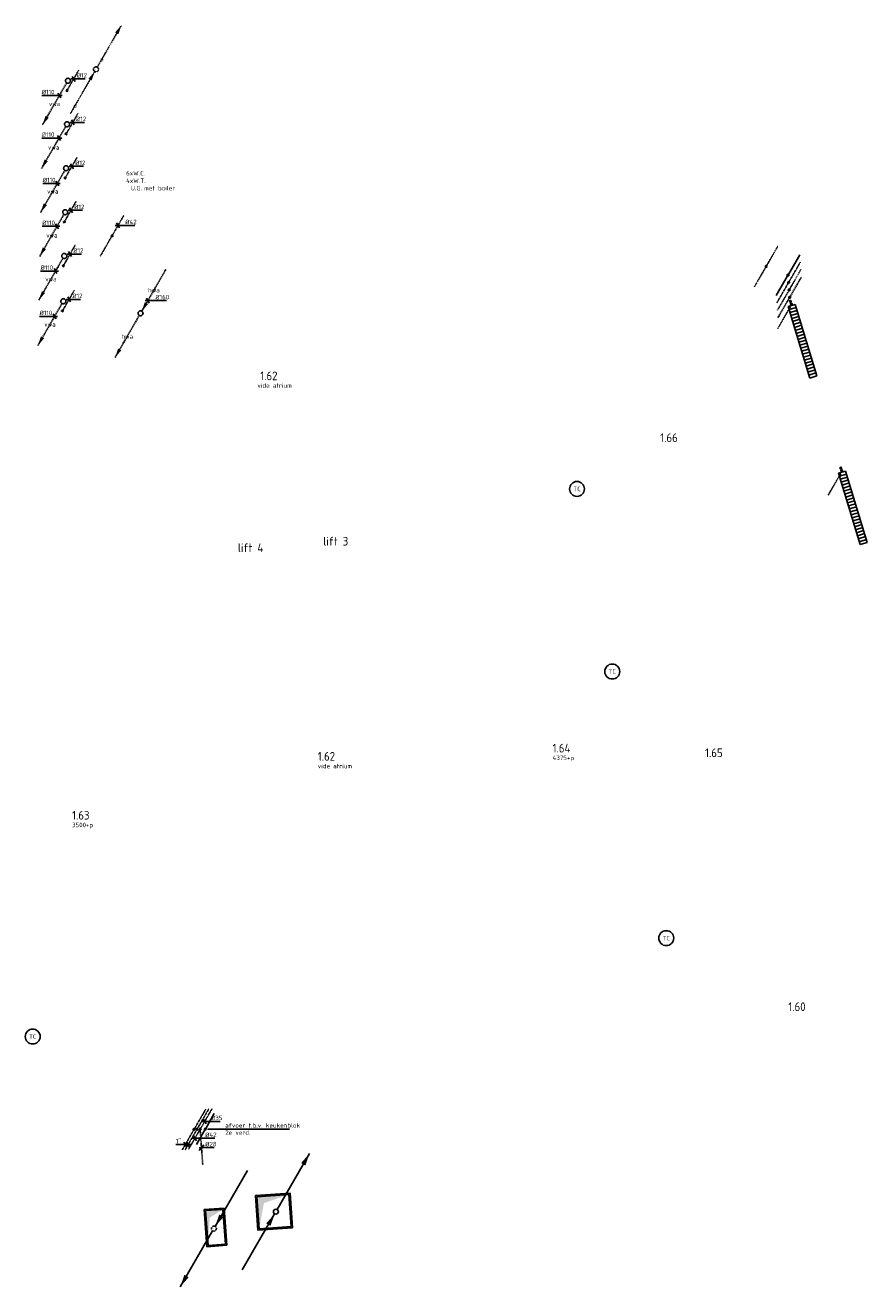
# Model space of a CAD drawing. Header units: millimetres. Extents: x -2687 to 63694, y -299 to 65068.
# Tile 6 of 7: x 28930 to 45932, y 1273 to 26645. Entities that reach past the tile are written whole.
import ezdxf
from ezdxf.enums import TextEntityAlignment as Align

# ---------------------------------------------------------------- set-up
doc = ezdxf.new("R2010")
doc.units = ezdxf.units.MM
for name, pattern in [('2322102', [45, 5, -2, 5, -2, 5, -2, 5, -2, 5, -2, 5, -5]), ('2322102_a', [19.5, 3, -2, 5, -2, 3, -4.5]), ('2322105', [47, 40, -7]), ('2322105_a', [19.5, 12.5, -7]), ('2322106', [47, 5, -2, 5, -2, 5, -2, 5, -2, 5, -2, 5, -7]), ('2322106_a', [19.5, 2, -2, 5, -2, 2, -6.5]), ('2322107', [2000, 1000, 1000]), ('2322107_a', [2000, 1000, 1000]), ('2322108', [7, 5, -2]), ('2322108_a', [7, 5, -2]), ('2322109', [10, 5, -2, 1, -2]), ('2322109_a', [10, 5, -2, 1, -2]), ('2322121', [2000, 1000, 1000]), ('2322121_a', [2000, 1000, 1000]), ('2322121A', [47, 40, -7]), ('2322121A_a', [19.5, 12.5, -7]), ('2322122', [47, 40, -7]), ('2322122_a', [19.5, 12.5, -7]), ('2322123', [45, 5, -2, 5, -2, 5, -2, 5, -2, 5, -2, 5, -5]), ('2322123_a', [19.5, 3, -2, 5, -2, 3, -4.5]), ('SMALL_DASH', [1.5, 0.5, -1])]:
    doc.linetypes.add(name, pattern=pattern)
for name, color, linetype in [('BL$2----', 7, 'Continuous'), ('bTuwkundig', 7, 'Continuous'), ('WL$1----', 4, 'Continuous'), ('WL521---_D', 4, 'Continuous'), ('WL5232--', 4, '2322121A'), ('WL5233--', 4, '2322123'), ('WL524---', 4, '2322121'), ('WL531---', 5, '2322109'), ('WL5501--', 4, '2322105'), ('WL5502--', 4, '2322106'), ('WL561---', 4, 'Continuous'), ('WL561---_AANVOER', 1, '2322107'), ('WL561---_RETOUR', 5, '2322108'), ('WL5627--', 4, '2322102'), ('WL570---_APP', 2, 'Continuous'), ('WL570---_RETOUR', 4, 'SMALL_DASH'), ('WL570---_RETOUR_D', 4, 'Continuous'), ('WL570---_TOEVOER', 3, 'Continuous'), ('WL570---_TOEVOER_D', 3, 'Continuous'), ('WL740---', 4, 'Continuous'), ('WM521---', 1, 'Continuous'), ('WM5232--', 1, 'Continuous'), ('WM524---', 1, 'Continuous'), ('WM531---', 1, 'Continuous'), ('WM561---', 1, 'Continuous'), ('WM561---_RETOUR', 1, 'Continuous')]:
    doc.layers.add(name, color=color, linetype=linetype)
doc.styles.add('BURO-025', font='Burofont.shx', dxfattribs={"height": 2.5})
doc.styles.add('STABICAD-018', font='ISOCP.SHX', dxfattribs={"height": 90})
doc.styles.add('STABICAD-025', font='ISOCP.SHX', dxfattribs={"height": 125})
doc.styles.add('STABICAD-035', font='ISOCP.SHX', dxfattribs={"height": 175})
doc.styles.get("Standard").update_dxf_attribs({"font": 'arial.ttf'})
doc.dimstyles.new('STABICAD', dxfattribs={"dimscale": 50, "dimtxt": 90, "dimasz": 2, "dimexe": 0, "dimexo": 2.5, "dimgap": 1.5, "dimtad": 0, "dimdec": 0, "dimzin": 0, "dimdsep": 46, "dimtxsty": 'STABICAD-018', "dimblk1": 'OBLIQUE', "dimblk2": 'OBLIQUE', "dimsah": 1, "dimcen": -3, "dimadec": 1, "dimazin": 0, "dimtfac": 1, "dimtdec": 0, "dimtofl": 0, "dimtmove": 2, "dimatfit": 3, "dimfxl": 1, "dimtvp": 1.055556, "dimtolj": 1, "dimtzin": 0, "dimarcsym": 0})

# ---------------------------------------------------------------- blocks, each defined once
blk = doc.blocks.new('*U46')
at = {"linetype": 'Continuous'}
blk.add_hatch(color=0, dxfattribs=at).paths.add_polyline_path([(325, 325), (-325, 325), (-325, -325), (-188, 188)], flags=0)
at = {"color": 0, "linetype": 'Continuous'}
for p, q in [((-350, 350, -3000), (350, 350, -3000)), ((-350, -350, -3000), (-350, 350, -3000)), ((-325, 325, -3000), (325, 325, -3000)), ((-325, -325, -3000), (-325, 325, -3000)), ((325, 325, -3000), (325, -325, -3000)), ((350, 350, -3000), (350, -350, -3000)), ((350, -350, -3000), (-350, -350, -3000)), ((325, -325, -3000), (-325, -325, -3000))]:
    blk.add_line(p, q, dxfattribs=at)
at = {"layer": 'WL$1----', "color": 2, "style": 'STABICAD-018'}
for tag in ['CODE', 'POSITIONCODE', 'SECTIONCODE']:
    blk.add_attdef(tag, (33148, 2335, 3000), '', height=1.8, dxfattribs=at)
blk = doc.blocks.new('*U47')
at = {"linetype": 'Continuous'}
for points in [[(675, 1169), (593, 928), (507, 978)], [(-25, -43), (-107, -285), (-193, -235)]]:
    blk.add_hatch(color=2, dxfattribs=at).paths.add_polyline_path(points, flags=0)
at = {"color": 2, "linetype": 'Continuous'}
for p, q in [((675, 1169, 3000), (25, 43, 3000)), ((-25, -43, 3000), (-675, -1169, 3000))]:
    blk.add_line(p, q, dxfattribs=at)
at = {"color": 0, "linetype": 'Continuous'}
blk.add_line((0, 0), (0, 0, 3000), dxfattribs=at)
blk.add_circle((0, 0, 3000), 50, dxfattribs=at)
at = {"color": 2, "linetype": 'Continuous'}
blk.add_circle((0, 0, 3000), 50, dxfattribs=at)
at = {"layer": 'WL561---', "color": 2, "style": 'STABICAD-018'}
for tag, p in [('POSITIONCODE', (33970, 2933, 1499)), ('SECTIONCODE', (33970, 2933, 1499)), ('CODE', (33970, 2883)), ('FLOORCODE', (34020, 2783))]:
    blk.add_attdef(tag, p, '', height=1.8, dxfattribs=at)
blk = doc.blocks.new('*U48')
at = {"linetype": 'Continuous'}
blk.add_hatch(color=0, dxfattribs=at).paths.add_polyline_path([(175, 350), (-175, 350), (-175, -350), (-102, 203)], flags=0)
at = {"color": 0, "linetype": 'Continuous'}
for p, q in [((-200, 375, -3000), (200, 375, -3000)), ((-200, -375, -3000), (-200, 375, -3000)), ((-175, 350, -3000), (175, 350, -3000)), ((-175, -350, -3000), (-175, 350, -3000)), ((175, 350, -3000), (175, -350, -3000)), ((200, 375, -3000), (200, -375, -3000)), ((200, -375, -3000), (-200, -375, -3000)), ((175, -350, -3000), (-175, -350, -3000))]:
    blk.add_line(p, q, dxfattribs=at)
at = {"layer": 'BL$2----', "color": 2, "style": 'STABICAD-018'}
for tag in ['POSITIONCODE', 'SECTIONCODE']:
    blk.add_attdef(tag, (32923, 2933, 3249), '', height=1.8, dxfattribs=at)
blk.add_attdef('CODE', (32934, 2783, 3000), '', height=1.8, rotation=4.1045, dxfattribs=at)
blk = doc.blocks.new('*U49')
at = {"linetype": 'SMALL_DASH'}
for points in [[(25, 43), (107, 285), (193, 235)], [(-675, -1169), (-593, -928), (-507, -978)]]:
    blk.add_hatch(color=2, dxfattribs=at).paths.add_polyline_path(points, flags=0)
at = {"color": 2, "linetype": 'Continuous'}
for p, q in [((25, 43, 3000), (675, 1169, 3000)), ((-675, -1169, 3000), (-25, -43, 3000))]:
    blk.add_line(p, q, dxfattribs=at)
at = {"color": 0, "linetype": 'SMALL_DASH'}
blk.add_line((0, 0), (0, 0, 3000), dxfattribs=at)
blk.add_circle((0, 0, 3000), 50, dxfattribs=at)
at = {"color": 2, "linetype": 'SMALL_DASH'}
blk.add_circle((0, 0, 3000), 50, dxfattribs=at)
at = {"layer": 'BL$2----', "color": 2}
for tag in ['POSITIONCODE', 'SECTIONCODE']:
    blk.add_attdef(tag, (32723, 2592, 1499), '', height=1.8, dxfattribs=at)
at = {"layer": 'BL$2----', "color": 2, "style": 'STABICAD-018'}
for tag, p in [('CODE', (32723, 2542)), ('FLOORCODE', (32773, 2442))]:
    blk.add_attdef(tag, p, '', height=1.8, dxfattribs=at)
blk = doc.blocks.new('*U57')
at = {"color": 0, "linetype": 'Continuous'}
for p, q in [((-50, -4), (25, 2)), ((-46, -54), (46, 54)), ((25, 2), (255, 2))]:
    blk.add_line(p, q, dxfattribs=at)
at = {"color": 0, "linetype": 'Continuous', "style": 'STABICAD-018'}
blk.add_text('%%c28', height=90, dxfattribs=at).set_placement((75, 27))
at = {"layer": 'BL$2----', "color": 2}
blk.add_attdef('CODE', (32474, 4071), '', height=1.2, dxfattribs=at)
blk = doc.blocks.new('*U53')
at = {"linetype": '2322109'}
blk.add_hatch(color=2, dxfattribs=at).paths.add_polyline_path([(-9, -15), (-37, -100), (-68, -82)], flags=0)
at = {"color": 0, "linetype": '2322109'}
blk.add_line((0, 0), (0, 0, 1), dxfattribs=at)
at = {"color": 2, "linetype": '2322109_a'}
blk.add_line((-9, -15, 1), (-236, -409, 1), dxfattribs=at)
at = {"color": 2, "linetype": '2322109'}
blk.add_circle((0, 0, 1), 17.5, dxfattribs=at)
at = {"layer": 'BL$2----', "color": 2}
for tag in ['POSITIONCODE', 'SECTIONCODE']:
    blk.add_attdef(tag, (32447, 4591, 149), '', height=1.2, dxfattribs=at)
at = {"layer": 'BL$2----', "color": 2, "style": 'STABICAD-018'}
for tag, p in [('CODE', (32447, 4541, -1)), ('FLOORCODE', (32497, 4441, -1))]:
    blk.add_attdef(tag, p, '', height=1.2, dxfattribs=at)
blk = doc.blocks.new('*U54')
at = {"linetype": '2322109'}
blk.add_hatch(color=2, dxfattribs=at).paths.add_polyline_path([(236, 409), (208, 325), (177, 342)], flags=0)
at = {"color": 2, "linetype": '2322109_a'}
blk.add_line((236, 409, 3000), (9, 15, 3000), dxfattribs=at)
at = {"color": 0, "linetype": '2322109'}
blk.add_line((0, 0), (0, 0, 3000), dxfattribs=at)
blk.add_circle((0, 0, 3000), 17.5, dxfattribs=at)
at = {"color": 2, "linetype": '2322109'}
blk.add_circle((0, 0, 3000), 17.5, dxfattribs=at)
at = {"layer": 'BL$2----', "color": 2}
for tag in ['POSITIONCODE', 'SECTIONCODE']:
    blk.add_attdef(tag, (32447, 4591, 1499), '', height=1.2, dxfattribs=at)
at = {"layer": 'BL$2----', "color": 2, "style": 'STABICAD-018'}
for tag, p in [('CODE', (32447, 4541)), ('FLOORCODE', (32497, 4441))]:
    blk.add_attdef(tag, p, '', height=1.2, dxfattribs=at)
blk = doc.blocks.new('*U51')
at = {"linetype": '2322108'}
for points in [[(236, 409), (208, 325), (177, 342)], [(-9, -15), (-37, -100), (-68, -82)]]:
    blk.add_hatch(color=2, dxfattribs=at).paths.add_polyline_path(points, flags=0)
at = {"color": 2, "linetype": '2322108_a'}
for p, q in [((236, 409, 3000), (9, 15, 3000)), ((-9, -15, 3000), (-236, -409, 3000))]:
    blk.add_line(p, q, dxfattribs=at)
at = {"color": 0, "linetype": '2322108'}
blk.add_line((0, 0), (0, 0, 3000), dxfattribs=at)
at = {"color": 2, "linetype": '2322108'}
blk.add_circle((0, 0, 3000), 17.5, dxfattribs=at)
at = {"color": 0, "linetype": '2322108'}
blk.add_arc((0, 0, 3000), 17.5, 60, 180, dxfattribs=at)
at = {"layer": 'BL$2----', "color": 2}
for tag in ['POSITIONCODE', 'SECTIONCODE']:
    blk.add_attdef(tag, (32324, 4587, 1499), '', height=1.2, dxfattribs=at)
at = {"layer": 'BL$2----', "color": 2, "style": 'STABICAD-018'}
for tag, p in [('CODE', (32324, 4537)), ('FLOORCODE', (32374, 4437))]:
    blk.add_attdef(tag, p, '', height=1.2, dxfattribs=at)
blk = doc.blocks.new('*U50')
at = {"linetype": '2322108'}
for points in [[(9, 15), (37, 100), (68, 82)], [(-236, -409), (-208, -325), (-177, -342)]]:
    blk.add_hatch(color=2, dxfattribs=at).paths.add_polyline_path(points, flags=0)
at = {"color": 2, "linetype": '2322108_a'}
for p, q in [((9, 15, 3000), (236, 409, 3000)), ((-236, -409, 3000), (-9, -15, 3000))]:
    blk.add_line(p, q, dxfattribs=at)
at = {"color": 0, "linetype": '2322108'}
blk.add_line((0, 0), (0, 0, 3000), dxfattribs=at)
at = {"color": 2, "linetype": '2322108'}
blk.add_circle((0, 0, 3000), 17.5, dxfattribs=at)
at = {"color": 0, "linetype": '2322108'}
blk.add_arc((0, 0, 3000), 17.5, 60, 180, dxfattribs=at)
at = {"layer": 'BL$2----', "color": 2}
for tag in ['POSITIONCODE', 'SECTIONCODE']:
    blk.add_attdef(tag, (32384, 4590, 1499), '', height=1.2, dxfattribs=at)
at = {"layer": 'BL$2----', "color": 2, "style": 'STABICAD-018'}
for tag, p in [('CODE', (32384, 4540)), ('FLOORCODE', (32434, 4440))]:
    blk.add_attdef(tag, p, '', height=1.2, dxfattribs=at)
blk = doc.blocks.new('*U52')
at = {"color": 0, "linetype": 'Continuous'}
for p, q in [((-118, 0), (-249, 0)), ((58, 0), (-118, 0)), ((-29, -50), (-87, 50)), ((29, -50), (-29, 50))]:
    blk.add_line(p, q, dxfattribs=at)
at = {"color": 0, "linetype": 'Continuous', "style": 'STABICAD-018'}
blk.add_text("1''", height=90, dxfattribs=at).set_placement((-249, 25))
at = {"layer": 'BL$2----', "color": 2}
blk.add_attdef('CODE', (32207, 4134, 3000), '', height=1.2, dxfattribs=at)
blk = doc.blocks.new('*U55')
at = {"color": 0, "linetype": 'Continuous'}
for p, q in [((-58, 0), (155, 0)), ((-29, 50), (29, -50)), ((155, 0), (400, 0))]:
    blk.add_line(p, q, dxfattribs=at)
at = {"color": 0, "linetype": 'Continuous', "style": 'STABICAD-018'}
blk.add_text('%%c42', height=90, dxfattribs=at).set_placement((205, 25))
at = {"layer": 'BL$2----', "color": 2}
blk.add_attdef('CODE', (32342, 4260, -1), '', height=1.2, dxfattribs=at)
blk = doc.blocks.new('*U56')
at = {"color": 0, "linetype": 'Continuous'}
for p, q in [((-58, 0), (78, 0)), ((-29, 50), (29, -50)), ((78, 0), (311, 0))]:
    blk.add_line(p, q, dxfattribs=at)
at = {"color": 0, "linetype": 'Continuous', "style": 'STABICAD-018'}
blk.add_text('%%c35', height=90, dxfattribs=at).set_placement((128, 25))
at = {"layer": 'BL$2----', "color": 2}
blk.add_attdef('CODE', (32538, 4599), '', height=1.2, dxfattribs=at)
blk = doc.blocks.new('*U58')
at = {"linetype": '2322121A'}
blk.add_hatch(color=2, dxfattribs=at).paths.add_polyline_path([(-512, -888), (-451, -707), (-386, -744)], flags=0)
at = {"color": 0, "linetype": '2322121A'}
blk.add_line((0, 0), (0, 0, 1), dxfattribs=at)
at = {"color": 2, "linetype": '2322121A_a'}
blk.add_line((-512, -888, 1), (-25, -43, 1), dxfattribs=at)
at = {"color": 0, "linetype": '2322121A'}
blk.add_circle((0, 0, 1), 50, dxfattribs=at)
at = {"color": 2, "linetype": '2322121A'}
blk.add_circle((0, 0, 1), 50, dxfattribs=at)
at = {"layer": 'WL561---', "color": 2, "style": 'STABICAD-018'}
for tag, p in [('SECTIONCODE', (29788, 25678, 149)), ('POSITIONCODE', (29788, 25678, 149)), ('CODE', (29788, 25628, -1)), ('FLOORCODE', (29838, 25528, -1))]:
    blk.add_attdef(tag, p, '', height=1.8, dxfattribs=at)
blk = doc.blocks.new('*U59')
at = {"color": 0, "linetype": 'Continuous'}
for p, q in [((-97, 0), (-354, 0)), ((58, 0), (-97, 0)), ((29, -50), (-29, 50))]:
    blk.add_line(p, q, dxfattribs=at)
at = {"color": 0, "linetype": 'Continuous', "style": 'STABICAD-018'}
blk.add_text('%%c110', height=90, dxfattribs=at).set_placement((-354, 25))
at = {"layer": 'WL561---', "color": 2, "style": 'STABICAD-018'}
blk.add_attdef('CODE', (29617, 25232, -1), '', height=1.8, dxfattribs=at)
blk = doc.blocks.new('*U60')
at = {"color": 0, "linetype": 'Continuous'}
for p, q in [((-91, 0), (-348, 0)), ((58, 0), (-91, 0)), ((29, -50), (-29, 50))]:
    blk.add_line(p, q, dxfattribs=at)
at = {"color": 0, "linetype": 'Continuous', "style": 'STABICAD-018'}
blk.add_text('%%c110', height=90, dxfattribs=at).set_placement((-348, 25))
at = {"layer": 'WL561---', "color": 2, "style": 'STABICAD-018'}
blk.add_attdef('CODE', (29609, 24375, -1), '', height=1.8, dxfattribs=at)
blk = doc.blocks.new('*U61')
at = {"color": 0, "linetype": 'Continuous'}
for p, q in [((-34, 0), (-291, 0)), ((58, 0), (-34, 0)), ((29, -50), (-29, 50))]:
    blk.add_line(p, q, dxfattribs=at)
at = {"color": 0, "linetype": 'Continuous', "style": 'STABICAD-018'}
blk.add_text('%%c110', height=90, dxfattribs=at).set_placement((-291, 25))
at = {"layer": 'WL561---', "color": 2, "style": 'STABICAD-018'}
blk.add_attdef('CODE', (29574, 23462, -1), '', height=1.8, dxfattribs=at)
blk = doc.blocks.new('*U62')
at = {"color": 0, "linetype": 'Continuous'}
for p, q in [((-41, 0), (-298, 0)), ((58, 0), (-41, 0)), ((29, -50), (-29, 50))]:
    blk.add_line(p, q, dxfattribs=at)
at = {"color": 0, "linetype": 'Continuous', "style": 'STABICAD-018'}
blk.add_text('%%c110', height=90, dxfattribs=at).set_placement((-298, 25))
at = {"layer": 'WL561---', "color": 2, "style": 'STABICAD-018'}
blk.add_attdef('CODE', (29570, 22602, -1), '', height=1.8, dxfattribs=at)
blk = doc.blocks.new('*U63')
at = {"color": 0, "linetype": 'Continuous'}
for p, q in [((-45, 0), (-302, 0)), ((58, 0), (-45, 0)), ((29, -50), (-29, 50))]:
    blk.add_line(p, q, dxfattribs=at)
at = {"color": 0, "linetype": 'Continuous', "style": 'STABICAD-018'}
blk.add_text('%%c110', height=90, dxfattribs=at).set_placement((-302, 25))
at = {"layer": 'WL561---', "color": 2, "style": 'STABICAD-018'}
blk.add_attdef('CODE', (29539, 21700, -1), '', height=1.8, dxfattribs=at)
blk = doc.blocks.new('*U64')
at = {"linetype": '2322109'}
for points in [[(236, 409), (208, 325), (177, 342)], [(-9, -15), (-37, -100), (-68, -82)]]:
    blk.add_hatch(color=2, dxfattribs=at).paths.add_polyline_path(points, flags=0)
at = {"color": 2, "linetype": '2322109_a'}
for p, q in [((236, 409, 3000), (9, 15, 3000)), ((-9, -15, 3000), (-236, -409, 3000))]:
    blk.add_line(p, q, dxfattribs=at)
at = {"color": 0, "linetype": '2322109'}
blk.add_line((0, 0), (0, 0, 3000), dxfattribs=at)
at = {"color": 2, "linetype": '2322109'}
blk.add_circle((0, 0, 3000), 17.5, dxfattribs=at)
at = {"color": 0, "linetype": '2322109'}
blk.add_arc((0, 0, 3000), 17.5, 60, 240, dxfattribs=at)
at = {"layer": 'WL561---', "color": 2, "style": 'STABICAD-018'}
for tag, p in [('POSITIONCODE', (30675, 22560, 1499)), ('SECTIONCODE', (30675, 22560, 1499)), ('CODE', (30675, 22510)), ('FLOORCODE', (30725, 22410))]:
    blk.add_attdef(tag, p, '', height=1.2, dxfattribs=at)
blk = doc.blocks.new('*U65')
at = {"color": 0, "linetype": 'Continuous'}
for p, q in [((-58, 0), (96, 0)), ((-29, 50), (29, -50)), ((96, 0), (340, 0))]:
    blk.add_line(p, q, dxfattribs=at)
at = {"color": 0, "linetype": 'Continuous', "style": 'STABICAD-018'}
blk.add_text('%%c42', height=90, dxfattribs=at).set_placement((146, 25))
at = {"layer": 'WL561---', "color": 2, "style": 'STABICAD-018'}
blk.add_attdef('CODE', (30795, 22619), '', height=1.2, dxfattribs=at)
blk = doc.blocks.new('*U66')
at = {"linetype": '2322123'}
for points in [[(512, 888), (451, 707), (386, 744)], [(-25, -43), (-86, -224), (-151, -187)]]:
    blk.add_hatch(color=2, dxfattribs=at).paths.add_polyline_path(points, flags=0)
at = {"color": 2, "linetype": '2322123_a'}
for p, q in [((512, 888, 3000), (25, 43, 3000)), ((-25, -43, 3000), (-512, -888, 3000))]:
    blk.add_line(p, q, dxfattribs=at)
at = {"color": 0, "linetype": '2322123'}
blk.add_line((0, 0), (0, 0, 3000), dxfattribs=at)
blk.add_circle((0, 0, 3000), 50, dxfattribs=at)
at = {"color": 2, "linetype": '2322123'}
blk.add_circle((0, 0, 3000), 50, dxfattribs=at)
at = {"layer": 'WL561---', "color": 2, "style": 'STABICAD-018'}
for tag, p in [('POSITIONCODE', (30352, 25908, 1499)), ('SECTIONCODE', (30352, 25908, 1499)), ('CODE', (30352, 25858)), ('FLOORCODE', (30402, 25758))]:
    blk.add_attdef(tag, p, '', height=1.8, dxfattribs=at)
blk = doc.blocks.new('*U67')
at = {"linetype": '2322109'}
blk.add_hatch(color=2, dxfattribs=at).paths.add_polyline_path([(9, 15), (37, 100), (68, 82)], flags=0)
at = {"color": 2, "linetype": '2322109_a'}
blk.add_line((9, 15, 3000), (236, 409, 3000), dxfattribs=at)
at = {"color": 0, "linetype": '2322109'}
blk.add_line((0, 0), (0, 0, 3000), dxfattribs=at)
blk.add_circle((0, 0, 3000), 17.5, dxfattribs=at)
at = {"color": 2, "linetype": '2322109'}
blk.add_circle((0, 0, 3000), 17.5, dxfattribs=at)
at = {"layer": 'WL561---', "color": 2, "style": 'STABICAD-018'}
for tag, p in [('POSITIONCODE', (29769, 25482, 1499)), ('SECTIONCODE', (29769, 25482, 1499)), ('CODE', (29769, 25432)), ('FLOORCODE', (29819, 25332))]:
    blk.add_attdef(tag, p, '', height=1.2, dxfattribs=at)
blk = doc.blocks.new('*U68')
at = {"color": 0, "linetype": 'Continuous'}
for p, q in [((-58, 0), (15, 0)), ((-29, 50), (29, -50)), ((15, 0), (232, 0))]:
    blk.add_line(p, q, dxfattribs=at)
at = {"color": 0, "linetype": 'Continuous', "style": 'STABICAD-018'}
blk.add_text('%%c12', height=90, dxfattribs=at).set_placement((65, 25))
at = {"layer": 'WL561---', "color": 2, "style": 'STABICAD-018'}
blk.add_attdef('CODE', (29904, 25566), '', height=1.2, dxfattribs=at)
blk = doc.blocks.new('*U70')
at = {"linetype": '2322122'}
blk.add_hatch(color=2, dxfattribs=at).paths.add_polyline_path([(25, 43), (86, 224), (151, 187)], flags=0)
at = {"color": 2, "linetype": '2322122_a'}
blk.add_line((25, 43, 2926), (512, 888, 2926), dxfattribs=at)
at = {"color": 0, "linetype": '2322122'}
blk.add_line((0, 0), (0, 0, 2926), dxfattribs=at)
blk.add_circle((0, 0, 2926), 50, dxfattribs=at)
at = {"color": 2, "linetype": '2322122'}
blk.add_circle((0, 0, 2926), 50, dxfattribs=at)
at = {"layer": 'WL561---', "color": 2, "style": 'STABICAD-018'}
for tag, p in [('POSITIONCODE', (31248, 21001, 1536)), ('SECTIONCODE', (31248, 21001, 1536)), ('CODE', (31248, 20951, 74)), ('FLOORCODE', (31298, 20851, 74))]:
    blk.add_attdef(tag, p, '', height=1.8, dxfattribs=at)
blk = doc.blocks.new('*U69')
at = {"linetype": '2322122'}
blk.add_hatch(color=2, dxfattribs=at).paths.add_polyline_path([(-512, -888), (-451, -707), (-386, -744)], flags=0)
at = {"color": 0, "linetype": '2322122'}
blk.add_line((0, 0), (0, 0, 74), dxfattribs=at)
at = {"color": 2, "linetype": '2322122_a'}
blk.add_line((-512, -888, 74), (-25, -43, 74), dxfattribs=at)
at = {"color": 0, "linetype": '2322122'}
blk.add_circle((0, 0, 74), 50, dxfattribs=at)
at = {"color": 2, "linetype": '2322122'}
blk.add_circle((0, 0, 74), 50, dxfattribs=at)
at = {"layer": 'WL561---', "color": 2, "style": 'STABICAD-018'}
for tag, p in [('POSITIONCODE', (31248, 21001, 36)), ('SECTIONCODE', (31248, 21001, 36)), ('CODE', (31248, 20951)), ('FLOORCODE', (31298, 20851))]:
    blk.add_attdef(tag, p, '', height=1.8, dxfattribs=at)
blk = doc.blocks.new('*U71')
at = {"color": 0, "linetype": 'Continuous'}
for p, q in [((-58, 0), (101, 0)), ((-29, 50), (29, -50)), ((101, 0), (376, 0))]:
    blk.add_line(p, q, dxfattribs=at)
at = {"color": 0, "linetype": 'Continuous', "style": 'STABICAD-018'}
blk.add_text('%%c160', height=90, dxfattribs=at).set_placement((151, 25))
at = {"layer": 'WL561---', "color": 2, "style": 'STABICAD-018'}
blk.add_attdef('CODE', (31396, 21107, 74), '', height=1.8, dxfattribs=at)
blk = doc.blocks.new('*U177')
at = {"linetype": '2322121'}
for points in [[(25, 43), (86, 224), (151, 187)], [(-512, -888), (-451, -707), (-386, -744)]]:
    blk.add_hatch(color=2, dxfattribs=at).paths.add_polyline_path(points, flags=0)
at = {"color": 2, "linetype": '2322121_a'}
for p, q in [((25, 43, 3000), (512, 888, 3000)), ((-512, -888, 3000), (-25, -43, 3000))]:
    blk.add_line(p, q, dxfattribs=at)
at = {"color": 0, "linetype": '2322121'}
blk.add_line((0, 0), (0, 0, 3000), dxfattribs=at)
blk.add_circle((0, 0, 3000), 50, dxfattribs=at)
at = {"color": 2, "linetype": '2322121'}
blk.add_circle((0, 0, 3000), 50, dxfattribs=at)
at = {"layer": 'WL570---_TOEVOER_D', "color": 2, "style": 'STABICAD-018'}
for tag, p in [('POSITIONCODE', (32551, 4594, 1499)), ('SECTIONCODE', (32551, 4594, 1499)), ('CODE', (32551, 4544)), ('FLOORCODE', (32601, 4444))]:
    blk.add_attdef(tag, p, '', height=1.8, dxfattribs=at)
blk = doc.blocks.new('_Oblique')
at = {"color": 0, "linetype": 'ByBlock', "lineweight": -2}
blk.add_line((-0.5, -0.5), (0.5, 0.5), dxfattribs=at)
blk = doc.blocks.new('*U183')
at = {"color": 0, "linetype": 'Continuous'}
for p, q in [((-750, 250, 200), (750, 250, 200)), ((-750, 100, 200), (-750, 250, 200)), ((-750, 100, 200), (750, 100, 200)), ((-688, 100, -120), (-688, 250, -120)), ((-625, 100, -120), (-625, 250, -120)), ((-562, 100, -120), (-562, 250, -120)), ((-500, 100, -120), (-500, 250, -120)), ((-438, 100, -120), (-438, 250, -120)), ((-375, 100, -120), (-375, 250, -120)), ((-312, 100, -120), (-312, 250, -120)), ((-250, 100, -120), (-250, 250, -120)), ((-188, 100, -120), (-188, 250, -120)), ((-125, 100, -120), (-125, 250, -120)), ((-62, 100, -120), (-62, 250, -120)), ((0, 100, -120), (0, 250, -120)), ((62, 100, -120), (62, 250, -120)), ((125, 100, -120), (125, 250, -120)), ((188, 100, -120), (188, 250, -120)), ((250, 100, -120), (250, 250, -120)), ((312, 100, -120), (312, 250, -120)), ((375, 100, -120), (375, 250, -120)), ((438, 100, -120), (438, 250, -120)), ((500, 100, -120), (500, 250, -120)), ((563, 100, -120), (563, 250, -120)), ((625, 100, -120), (625, 250, -120)), ((688, 100, -120), (688, 250, -120)), ((750, 250, 200), (750, 100, 200))]:
    blk.add_line(p, q, dxfattribs=at)
at = {"layer": 'WL561---_AANVOER', "linetype": '2322107'}
blk.add_circle((-838, 175, 200), 17.5, dxfattribs=at)
at = {"layer": 'WL561---_RETOUR', "linetype": '2322108'}
blk.add_circle((-785, 175), 17.5, dxfattribs=at)
at = {"layer": 'WM531---', "color": 2, "style": 'STABICAD-018'}
blk.add_attdef('CODE', (44392, 20339, 120), '', height=1.2, dxfattribs=at)
at = {"layer": 'WM531---', "color": 1, "style": 'STABICAD-018'}
blk.add_attdef('PRODUCTCODE', (44392, 20239, 120), '', height=1.8, rotation=90.0002, dxfattribs=at)
at = {"layer": 'WM531---', "color": 2, "style": 'STABICAD-018'}
for tag in ['CUSTOM_FIELD1', 'CUSTOM_FIELD2', 'KNOB_POSITION', 'RADIATOR_CODE', 'POSITIONCODE', 'SECTIONCODE', 'FREETEXT', 'LABEL']:
    blk.add_attdef(tag, (44392, 20239, 120), '', height=1.2, rotation=90.0002, dxfattribs=at)
blk = doc.blocks.new('*U178')
at = {"color": 0, "linetype": 'Continuous'}
for p, q in [((-750, 250, 200), (750, 250, 200)), ((-750, 100, 200), (-750, 250, 200)), ((-750, 100, 200), (750, 100, 200)), ((-688, 100, -120), (-688, 250, -120)), ((-625, 100, -120), (-625, 250, -120)), ((-563, 100, -120), (-563, 250, -120)), ((-500, 100, -120), (-500, 250, -120)), ((-437, 100, -120), (-437, 250, -120)), ((-375, 100, -120), (-375, 250, -120)), ((-312, 100, -120), (-312, 250, -120)), ((-250, 100, -120), (-250, 250, -120)), ((-187, 100, -120), (-187, 250, -120)), ((-125, 100, -120), (-125, 250, -120)), ((-62, 100, -120), (-62, 250, -120)), ((0, 100, -120), (0, 250, -120)), ((63, 100, -120), (63, 250, -120)), ((125, 100, -120), (125, 250, -120)), ((188, 100, -120), (188, 250, -120)), ((250, 100, -120), (250, 250, -120)), ((313, 100, -120), (313, 250, -120)), ((375, 100, -120), (375, 250, -120)), ((438, 100, -120), (438, 250, -120)), ((500, 100, -120), (500, 250, -120)), ((563, 100, -120), (563, 250, -120)), ((625, 100, -120), (625, 250, -120)), ((688, 100, -120), (688, 250, -120)), ((750, 250, 200), (750, 100, 200))]:
    blk.add_line(p, q, dxfattribs=at)
at = {"layer": 'WL561---_AANVOER', "linetype": '2322107'}
blk.add_circle((-838, 175, 200), 17.5, dxfattribs=at)
at = {"layer": 'WL561---_RETOUR', "linetype": '2322108'}
blk.add_circle((-785, 175), 17.5, dxfattribs=at)
at = {"layer": 'WL570---_TOEVOER_D', "color": 1, "style": 'STABICAD-018'}
blk.add_attdef('PRODUCTCODE', (43807, 20134, 120), '', height=1.8, rotation=90.0002, dxfattribs=at)
at = {"layer": 'WL570---_TOEVOER_D', "color": 2, "style": 'STABICAD-018'}
for tag in ['CUSTOM_FIELD1', 'CUSTOM_FIELD2', 'KNOB_POSITION', 'RADIATOR_CODE', 'POSITIONCODE', 'SECTIONCODE', 'FREETEXT', 'LABEL']:
    blk.add_attdef(tag, (43807, 20134, 120), '', height=1.2, rotation=90.0002, dxfattribs=at)
blk.add_attdef('CODE', (43807, 20234, 120), '', height=1.2, dxfattribs=at)
blk = doc.blocks.new('*U179')
at = {"linetype": '2322107'}
for points in [[(9, 15), (37, 100), (68, 82)], [(-236, -409), (-208, -325), (-177, -342)]]:
    blk.add_hatch(color=2, dxfattribs=at).paths.add_polyline_path(points, flags=0)
at = {"color": 2, "linetype": '2322107_a'}
for p, q in [((9, 15, 3000), (236, 409, 3000)), ((-236, -409, 3000), (-9, -15, 3000))]:
    blk.add_line(p, q, dxfattribs=at)
at = {"color": 0, "linetype": '2322107'}
blk.add_line((0, 0), (0, 0, 3000), dxfattribs=at)
at = {"color": 2, "linetype": '2322107'}
blk.add_circle((0, 0, 3000), 17.5, dxfattribs=at)
at = {"color": 0, "linetype": '2322107'}
blk.add_arc((0, 0, 3000), 17.5, 60, 180, dxfattribs=at)
at = {"layer": 'WM561---', "color": 2}
for tag in ['POSITIONCODE', 'SECTIONCODE']:
    blk.add_attdef(tag, (44269, 21770, 1499), '', height=1.2, dxfattribs=at)
at = {"layer": 'WM561---', "color": 2, "style": 'STABICAD-018'}
for tag, p in [('CODE', (44269, 21720)), ('FLOORCODE', (44319, 21620))]:
    blk.add_attdef(tag, p, '', height=1.2, dxfattribs=at)
blk = doc.blocks.new('*U180')
at = {"linetype": '2322108'}
for points in [[(236, 409), (208, 325), (177, 342)], [(-9, -15), (-37, -100), (-68, -82)]]:
    blk.add_hatch(color=2, dxfattribs=at).paths.add_polyline_path(points, flags=0)
at = {"color": 2, "linetype": '2322108_a'}
for p, q in [((236, 409, 3000), (9, 15, 3000)), ((-9, -15, 3000), (-236, -409, 3000))]:
    blk.add_line(p, q, dxfattribs=at)
at = {"color": 0, "linetype": '2322108'}
blk.add_line((0, 0), (0, 0, 3000), dxfattribs=at)
at = {"color": 2, "linetype": '2322108'}
blk.add_circle((0, 0, 3000), 17.5, dxfattribs=at)
at = {"color": 0, "linetype": '2322108'}
blk.add_arc((0, 0, 3000), 17.5, 60, 180, dxfattribs=at)
at = {"layer": 'WM561---', "color": 2}
for tag in ['POSITIONCODE', 'SECTIONCODE']:
    blk.add_attdef(tag, (44280, 21621, 1499), '', height=1.2, dxfattribs=at)
at = {"layer": 'WM561---', "color": 2, "style": 'STABICAD-018'}
for tag, p in [('CODE', (44280, 21571)), ('FLOORCODE', (44330, 21471))]:
    blk.add_attdef(tag, p, '', height=1.2, dxfattribs=at)
blk = doc.blocks.new('*U181')
at = {"linetype": '2322106'}
for points in [[(9, 15), (37, 100), (68, 82)], [(-236, -409), (-208, -325), (-177, -342)]]:
    blk.add_hatch(color=2, dxfattribs=at).paths.add_polyline_path(points, flags=0)
at = {"color": 2, "linetype": '2322106_a'}
for p, q in [((9, 15, 3000), (236, 409, 3000)), ((-236, -409, 3000), (-9, -15, 3000))]:
    blk.add_line(p, q, dxfattribs=at)
at = {"color": 0, "linetype": '2322106'}
blk.add_line((0, 0), (0, 0, 3000), dxfattribs=at)
at = {"color": 2, "linetype": '2322106'}
blk.add_circle((0, 0, 3000), 17.5, dxfattribs=at)
at = {"color": 0, "linetype": '2322106'}
blk.add_arc((0, 0, 3000), 17.5, 60, 180, dxfattribs=at)
at = {"layer": 'WM561---', "color": 2}
for tag in ['POSITIONCODE', 'SECTIONCODE']:
    blk.add_attdef(tag, (44291, 21471, 1499), '', height=1.2, dxfattribs=at)
at = {"layer": 'WM561---', "color": 2, "style": 'STABICAD-018'}
for tag, p in [('CODE', (44291, 21421)), ('FLOORCODE', (44341, 21321))]:
    blk.add_attdef(tag, p, '', height=1.2, dxfattribs=at)
blk = doc.blocks.new('*U182')
at = {"linetype": '2322105'}
for points in [[(236, 409), (208, 325), (177, 342)], [(-9, -15), (-37, -100), (-68, -82)]]:
    blk.add_hatch(color=2, dxfattribs=at).paths.add_polyline_path(points, flags=0)
at = {"color": 2, "linetype": '2322105_a'}
for p, q in [((236, 409, 3000), (9, 15, 3000)), ((-9, -15, 3000), (-236, -409, 3000))]:
    blk.add_line(p, q, dxfattribs=at)
at = {"color": 0, "linetype": '2322105'}
blk.add_line((0, 0), (0, 0, 3000), dxfattribs=at)
at = {"color": 2, "linetype": '2322105'}
blk.add_circle((0, 0, 3000), 17.5, dxfattribs=at)
at = {"color": 0, "linetype": '2322105'}
blk.add_arc((0, 0, 3000), 17.5, 60, 180, dxfattribs=at)
at = {"layer": 'WM561---', "color": 2}
for tag in ['POSITIONCODE', 'SECTIONCODE']:
    blk.add_attdef(tag, (44301, 21321, 1499), '', height=1.2, dxfattribs=at)
at = {"layer": 'WM561---', "color": 2, "style": 'STABICAD-018'}
for tag, p in [('CODE', (44301, 21271)), ('FLOORCODE', (44351, 21171))]:
    blk.add_attdef(tag, p, '', height=1.2, dxfattribs=at)
blk = doc.blocks.new('*U184')
at = {"linetype": '2322102'}
blk.add_hatch(color=2, dxfattribs=at).paths.add_polyline_path([(-236, -409), (-208, -325), (-177, -342)], flags=0)
at = {"color": 0, "linetype": '2322102'}
blk.add_line((0, 0), (0, 0, 1), dxfattribs=at)
at = {"color": 2, "linetype": '2322102_a'}
blk.add_line((-236, -409, 1), (-9, -15, 1), dxfattribs=at)
at = {"color": 2, "linetype": '2322102'}
blk.add_circle((0, 0, 1), 17.5, dxfattribs=at)
at = {"layer": 'WM531---', "color": 2}
for tag, p, style in [('POSITIONCODE', (44301, 21108, 149), 'STABICAD-025'), ('SECTIONCODE', (44301, 21108, 149), 'STABICAD-025'), ('CODE', (44301, 21058, -1), 'STABICAD-018'), ('FLOORCODE', (44351, 20958, -1), 'STABICAD-018')]:
    blk.add_attdef(tag, p, '', height=1.2, dxfattribs=dict(at, style=style))
blk = doc.blocks.new('MD_SYM527')
at = {"color": 0, "linetype": 'Continuous'}
blk.add_circle((0, 0), 3, dxfattribs=at)
at = {"color": 0, "style": 'BURO-025'}
blk.add_attdef('CODE', text='', height=2.5, dxfattribs=at).set_placement((0, 4.93), align=Align.MIDDLE)
blk.add_attdef('SIGNAL_HIGH', (6.03, 6.3), '', height=2.5, dxfattribs=at)
blk.add_attdef('SIGNAL_LOW', text='', height=2.5, dxfattribs=at).set_placement((6.25, 3.27), align=Align.TOP_LEFT)
blk = doc.blocks.new('*U187')
at = {"linetype": '2322102'}
blk.add_hatch(color=2, dxfattribs=at).paths.add_polyline_path([(9, 15), (37, 100), (68, 82)], flags=0)
at = {"color": 2, "linetype": '2322102_a'}
blk.add_line((9, 15, 3000), (236, 409, 3000), dxfattribs=at)
at = {"color": 0, "linetype": '2322102'}
blk.add_line((0, 0), (0, 0, 3000), dxfattribs=at)
blk.add_circle((0, 0, 3000), 17.5, dxfattribs=at)
at = {"color": 2, "linetype": '2322102'}
blk.add_circle((0, 0, 3000), 17.5, dxfattribs=at)
at = {"layer": 'WL570---_APP', "color": 2, "style": 'STABICAD-018'}
for tag, p in [('POSITIONCODE', (43830, 21946, 1499)), ('SECTIONCODE', (43830, 21946, 1499)), ('CODE', (43830, 21896)), ('FLOORCODE', (43880, 21796))]:
    blk.add_attdef(tag, p, '', height=1.2, dxfattribs=at)
blk = doc.blocks.new('*U186')
at = {"linetype": '2322102'}
blk.add_hatch(color=2, dxfattribs=at).paths.add_polyline_path([(-236, -409), (-208, -325), (-177, -342)], flags=0)
at = {"color": 0, "linetype": '2322102'}
blk.add_line((0, 0), (0, 0, 1), dxfattribs=at)
at = {"color": 2, "linetype": '2322102_a'}
blk.add_line((-236, -409, 1), (-9, -15, 1), dxfattribs=at)
at = {"layer": 'WL570---_APP', "color": 2, "style": 'STABICAD-018'}
for tag, p in [('POSITIONCODE', (43830, 21946, 149)), ('SECTIONCODE', (43830, 21946, 149)), ('CODE', (43830, 21896, -1)), ('FLOORCODE', (43880, 21796, -1))]:
    blk.add_attdef(tag, p, '', height=1.2, dxfattribs=at)

msp = doc.modelspace()

# ---------------------------------------------------------------- linework, layer by layer
at = {"layer": 'WL531---', "linetype": '2322109'}
msp.add_line((32448, 4424), (32499, 3728), dxfattribs=at)

# ---------------------------------------------------------------- block references
at = {"layer": 'WL$1----', "color": 2, "linetype": 'Continuous'}
ref = msp.add_blockref('MD_SYM527', (40025, 17319), dxfattribs=dict(at, xscale=50, yscale=50))
ref.add_attrib('CODE', 'TC', dxfattribs={"layer": '0', "color": 1, "linetype": 'Continuous', "height": 90, "style": 'STABICAD-018'}).set_placement((40025, 17319), align=Align.MIDDLE)
ref = msp.add_blockref('MD_SYM527', (40733, 13647), dxfattribs=dict(at, xscale=50, yscale=50))
ref.add_attrib('CODE', 'TC', dxfattribs={"layer": '0', "color": 1, "linetype": 'Continuous', "height": 90, "style": 'STABICAD-018'}).set_placement((40733, 13647), align=Align.MIDDLE)
ref = msp.add_blockref('MD_SYM527', (41819, 8285), dxfattribs=dict(at, xscale=50, yscale=50))
ref.add_attrib('CODE', 'TC', dxfattribs={"layer": '0', "color": 1, "linetype": 'Continuous', "height": 90, "style": 'STABICAD-018'}).set_placement((41819, 8285), align=Align.MIDDLE)
ref = msp.add_blockref('MD_SYM527', (29080, 6306), dxfattribs=dict(at, xscale=50, yscale=50))
ref.add_attrib('CODE', 'TC', dxfattribs={"layer": '0', "color": 1, "linetype": 'Continuous', "height": 90, "style": 'STABICAD-018'}).set_placement((29080, 6306), align=Align.MIDDLE)
at = {"layer": 'WL521---_D', "linetype": '2322122'}
for name, p in [('*U70', (31248, 20851, 74)), ('*U69', (31248, 20851))]:
    msp.add_blockref(name, p, dxfattribs=at)
at = {"layer": 'WL5232--', "linetype": '2322121A'}
for p in [(29788, 25528, -1), (29770, 24654, -1), (29752, 23770, -1), (29733, 22885, -1), (29715, 22005, -1), (29696, 21094, -1)]:
    msp.add_blockref('*U58', p, dxfattribs=at)
at = {"layer": 'WL5233--', "linetype": '2322123'}
msp.add_blockref('*U66', (30352, 25758), dxfattribs=at)
at = {"layer": 'WL524---', "linetype": '2322121', "xscale": 0.35, "yscale": 0.35, "zscale": 0.35}
msp.add_blockref('*U177', (32551, 4444), dxfattribs=at)
at = {"layer": 'WL531---', "linetype": '2322109'}
for name, p in [('*U67', (29769, 25332)), ('*U67', (29751, 24458)), ('*U67', (29733, 23574)), ('*U67', (29714, 22689)), ('*U64', (30675, 22410)), ('*U67', (29696, 21809)), ('*U67', (29677, 20898)), ('*U54', (32447, 4441)), ('*U53', (32447, 4441, -1))]:
    msp.add_blockref(name, p, dxfattribs=at)
at = {"layer": 'WL5501--', "linetype": '2322105'}
msp.add_blockref('*U182', (44301, 21171), dxfattribs=at)
at = {"layer": 'WL5502--', "linetype": '2322106'}
msp.add_blockref('*U181', (44291, 21321), dxfattribs=at)
at = {"layer": 'WL561---', "linetype": 'Continuous', "rotation": 286.8163820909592}
for name, p in [('*U183', (44392, 20239, 120)), ('*U178', (45405, 16888, 120))]:
    msp.add_blockref(name, p, dxfattribs=at)
at = {"layer": 'WL561---_AANVOER', "linetype": '2322107'}
msp.add_blockref('*U179', (44269, 21620), dxfattribs=at)
at = {"layer": 'WL561---_RETOUR', "linetype": '2322108'}
for name, p in [('*U180', (44280, 21471)), ('*U51', (32324, 4437)), ('*U50', (32384, 4440))]:
    msp.add_blockref(name, p, dxfattribs=at)
at = {"layer": 'WL5627--', "linetype": '2322102'}
for name, p in [('*U187', (43830, 21796)), ('*U186', (43830, 21796, -1)), ('*U184', (44301, 20958, -1)), ('*U184', (45314, 17607, -1))]:
    msp.add_blockref(name, p, dxfattribs=at)
at = {"layer": 'WL570---_RETOUR', "linetype": 'SMALL_DASH'}
msp.add_blockref('*U49', (32723, 2442), dxfattribs=at)
at = {"layer": 'WL570---_RETOUR_D', "linetype": 'Continuous', "rotation": 4.104467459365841}
for name, p in [('*U46', (33932, 2783, 3000)), ('*U48', (32756, 2468, 3000))]:
    msp.add_blockref(name, p, dxfattribs=at)
at = {"layer": 'WL570---_TOEVOER', "linetype": 'Continuous'}
msp.add_blockref('*U47', (33970, 2783), dxfattribs=at)
at = {"layer": 'WM521---', "linetype": 'Continuous'}
msp.add_blockref('*U71', (31396, 21107, 74), dxfattribs=at)
at = {"layer": 'WM5232--', "linetype": 'Continuous'}
for name, p in [('*U59', (29617, 25232, -1)), ('*U60', (29609, 24375, -1)), ('*U61', (29574, 23462, -1)), ('*U62', (29570, 22602, -1)), ('*U63', (29539, 21700, -1)), ('*U63', (29520, 20790, -1))]:
    msp.add_blockref(name, p, dxfattribs=at)
at = {"layer": 'WM531---', "linetype": 'Continuous'}
for name, p in [('*U68', (29904, 25566)), ('*U68', (29886, 24692)), ('*U68', (29868, 23808)), ('*U68', (29849, 22923)), ('*U65', (30795, 22619)), ('*U68', (29831, 22043)), ('*U68', (29812, 21132)), ('*U56', (32538, 4599)), ('*U55', (32342, 4260, -1)), ('*U57', (32474, 4071))]:
    msp.add_blockref(name, p, dxfattribs=at)
at = {"layer": 'WM561---_RETOUR', "linetype": 'Continuous'}
msp.add_blockref('*U52', (32207, 4134, 3000), dxfattribs=at)

# ---------------------------------------------------------------- texts
at = {"layer": 'bTuwkundig', "color": 3, "style": 'STABICAD-035'}
for s, height, p in [('1.62', 175, (33656, 19506, -500)), ('vide atrium', 90, (33599, 19356, -500)), ('1.66', 175, (41698, 18262, -500)), ('lift 4', 175, (33205, 16049, -500)), ('lift 3', 175, (34922, 16180, -500)), ('1.64', 175, (39534, 12018, -500)), ('1.62', 175, (34813, 11854, -500)), ('4375+p', 90, (39534, 11866, -500)), ('1.65', 175, (42601, 11925, -500)), ('vide atrium', 90, (34813, 11701, -500)), ('1.63', 175, (29872, 10669, -500)), ('3500+p', 90, (29872, 10516, -500)), ('1.60', 175, (44275, 6818, -500))]:
    msp.add_text(s, height=height, dxfattribs=at).set_placement(p)
at = {"layer": 'WL521---_D', "color": 2, "style": 'STABICAD-018'}
for p in [(31517, 21317, 3000), (30980, 20386, 74)]:
    msp.add_text('hwa', height=90, dxfattribs=at).set_placement(p, align=Align.MIDDLE_CENTER)
at = {"layer": 'WL5232--', "color": 2, "style": 'STABICAD-018'}
for p in [(29520, 25063), (29501, 24189), (29483, 23304), (29465, 22419), (29446, 21539), (29427, 20629)]:
    msp.add_text('vwa', height=90, dxfattribs=at).set_placement(p, align=Align.MIDDLE_CENTER)
at = {"layer": 'WL5233--', "color": 2, "style": 'STABICAD-018'}
for p in [(30470, 25963, 3000), (29933, 25032, 3000)]:
    msp.add_text('o', height=90, dxfattribs=at).set_placement(p, align=Align.MIDDLE_CENTER)
at = {"layer": 'WL5501--', "color": 2, "style": 'STABICAD-018'}
for p in [(44531, 21569, 3000), (44385, 21316, 3000), (44395, 21333, 3000), (44404, 21350, 3000), (44414, 21367, 3000), (44424, 21384, 3000), (44434, 21400, 3000), (44443, 21417, 3000), (44453, 21434, 3000), (44463, 21451, 3000), (44473, 21468, 3000), (44482, 21485, 3000), (44492, 21502, 3000), (44502, 21519, 3000), (44512, 21536, 3000), (44521, 21552, 3000), (44237, 21061, 3000), (44247, 21077, 3000), (44257, 21094, 3000), (44267, 21111, 3000), (44276, 21128, 3000), (44286, 21145, 3000), (44317, 21198, 3000), (44326, 21215, 3000), (44336, 21232, 3000), (44346, 21249, 3000), (44356, 21265, 3000), (44365, 21282, 3000), (44375, 21299, 3000), (44091, 20807, 3000), (44101, 20824, 3000), (44111, 20841, 3000), (44120, 20858, 3000), (44130, 20875, 3000), (44140, 20892, 3000), (44150, 20909, 3000), (44159, 20925, 3000), (44169, 20942, 3000), (44179, 20959, 3000), (44189, 20976, 3000), (44198, 20993, 3000), (44208, 21010, 3000), (44218, 21027, 3000), (44228, 21044, 3000), (44072, 20773, 3000), (44081, 20790, 3000)]:
    msp.add_text('gkw', height=1.8, dxfattribs=at).set_placement(p, align=Align.MIDDLE_CENTER)
at = {"layer": 'WL5502--', "color": 2, "style": 'STABICAD-018'}
for p in [(44435, 21572, 3000), (44445, 21589, 3000), (44455, 21606, 3000), (44465, 21622, 3000), (44474, 21639, 3000), (44484, 21656, 3000), (44494, 21673, 3000), (44504, 21690, 3000), (44513, 21707, 3000), (44523, 21724, 3000), (44309, 21352, 3000), (44318, 21369, 3000), (44328, 21386, 3000), (44338, 21403, 3000), (44348, 21420, 3000), (44357, 21437, 3000), (44367, 21454, 3000), (44377, 21470, 3000), (44387, 21487, 3000), (44396, 21504, 3000), (44406, 21521, 3000), (44416, 21538, 3000), (44426, 21555, 3000), (44142, 21063, 3000), (44151, 21080, 3000), (44161, 21097, 3000), (44171, 21114, 3000), (44181, 21131, 3000), (44190, 21147, 3000), (44200, 21164, 3000), (44210, 21181, 3000), (44220, 21198, 3000), (44229, 21215, 3000), (44239, 21232, 3000), (44249, 21249, 3000), (44259, 21266, 3000), (44268, 21283, 3000), (44278, 21299, 3000), (44064, 20928, 3000), (44073, 20945, 3000), (44083, 20962, 3000), (44093, 20979, 3000), (44103, 20995, 3000), (44112, 21012, 3000), (44122, 21029, 3000), (44132, 21046, 3000)]:
    msp.add_text('gkw', height=1.8, dxfattribs=at).set_placement(p, align=Align.MIDDLE_CENTER)
at = {"layer": 'WL740---', "insert": (30959, 23714), "char_height": 90, "attachment_point": 1, "style": 'STABICAD-018'}
msp.add_mtext_dynamic_manual_height_columns('6xW.C.\\P4xW.T.\\P\\pi-270,l360,t360;U.G.^Imet boiler', width=2317.4, gutter_width=450, heights=[0], dxfattribs=at)
at = {"layer": 'WM524---', "style": 'STABICAD-018'}
for s, p in [('afvoer t.b.v. keukenblok', (32951, 4474)), ('2e verd.', (32951, 4329))]:
    msp.add_text(s, height=90, dxfattribs=at).set_placement(p)

# ---------------------------------------------------------------- leaders
at = {"layer": 'WM524---'}
msp.add_leader([(32603, 4444), (34243, 4444)], dimstyle='STABICAD', override={"dimgap": 1.5, "dimtad": 0, "dimldrblk": 'DotSmall'}, dxfattribs=at)

doc.saveas('drawing.dxf')
